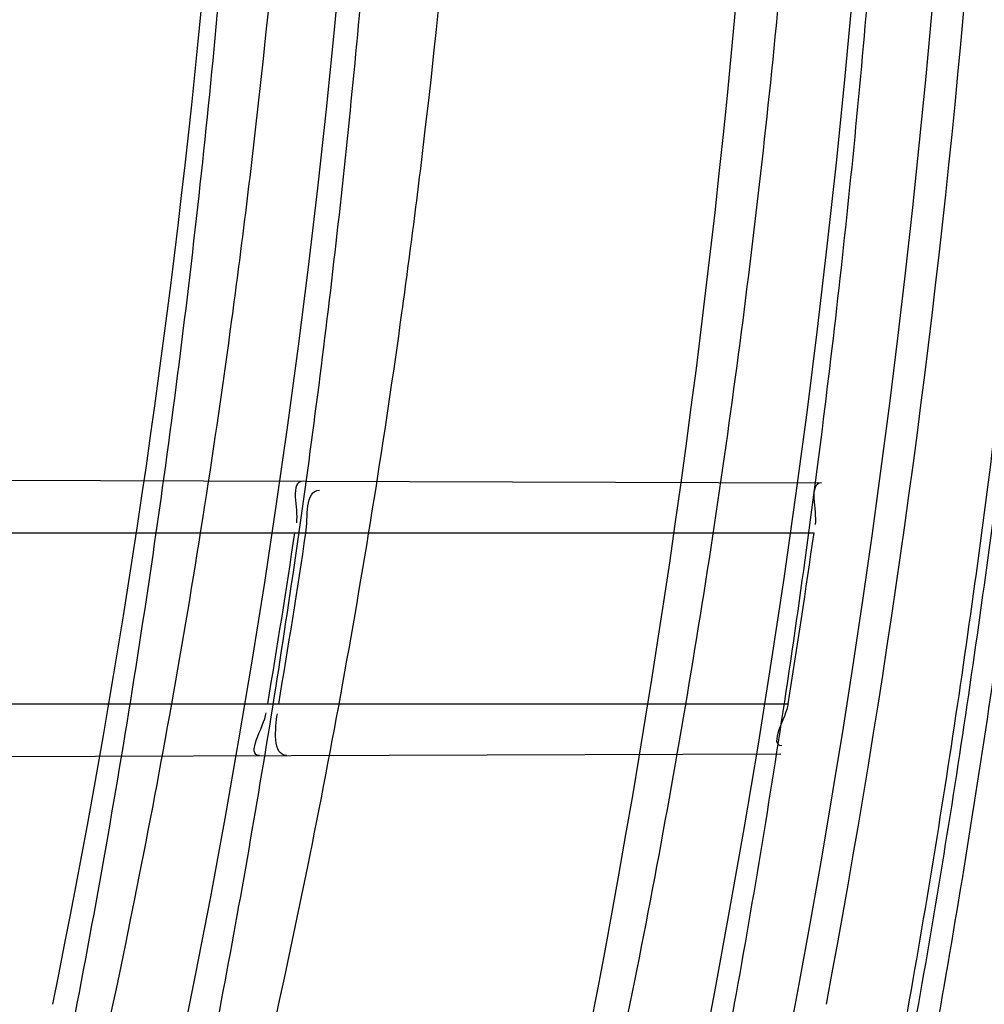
# Model space of a CAD drawing. Header units: millimetres. Extents: x 0 to 297, y 0 to 210.
# Tile 93 of 256: x 147.1641 to 147.1979, y 92.9701 to 93.0046. Entities that reach past the tile are written whole.
import ezdxf

# ---------------------------------------------------------------- set-up
doc = ezdxf.new("R2010")
doc.units = ezdxf.units.MM
doc.header["$LTSCALE"] = 16.335
doc.layers.get('0').update_dxf_attribs({"linetype": 'CONTINUOUS'})
for name, color, linetype in [('01_GLOBAL', 7, 'CONTINUOUS'), ('INTFCLR_1', 7, 'CONTINUOUS'), ('INTFCLR_144815', 7, 'CONTINUOUS')]:
    doc.layers.add(name, color=color, linetype=linetype)

msp = doc.modelspace()

# ---------------------------------------------------------------- linework, layer by layer
at = {"color": 7, "linetype": 'Continuous'}
msp.add_circle((147.7028034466, 92.1254639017), 2.28, dxfattribs=at)
at = {"color": 9, "linetype": 'Continuous'}
msp.add_arc((147.7028034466, 92.1254639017), 2.2507792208, 92.9674534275, 177.0325465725, dxfattribs=at)
at = {"layer": '01_GLOBAL', "color": 7, "linetype": 'Continuous'}
msp.add_circle((147.7028034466, 92.1254639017), 2.31, dxfattribs=at)
at = {"layer": 'INTFCLR_1', "color": 9, "linetype": 'Continuous'}
for p, q in [((147.1412437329, 92.9885543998), (147.1921860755, 92.98837657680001)), ((147.1418343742, 92.98663164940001), (147.1919192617, 92.98663164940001)), ((147.1407864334, 92.98063164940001), (147.1910162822, 92.98063164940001)), ((147.1395149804, 92.9787028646), (147.1907571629, 92.9788817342))]:
    msp.add_line(p, q, dxfattribs=at)
at = {"layer": 'INTFCLR_1', "color": 6, "linetype": 'Continuous'}
for centre, radius, start, end in [((146.8326356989, 93.03763164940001), 0.3620710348, 270, 90.00000002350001), ((146.8326356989, 93.03763164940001), 0.3440948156, 270, 90.00000002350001), ((146.8326619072, 93.03763068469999), 0.3448557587, 350.4862845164, 351.4956140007), ((146.8330321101, 93.0376307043), 0.3448715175, 350.4867199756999, 351.4960021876), ((146.8326611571, 93.03763081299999), 0.3628598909, 350.9623696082, 351.9204530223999)]:
    msp.add_arc(centre, radius, start, end, dxfattribs=at)
at = {"layer": 'INTFCLR_1', "color": 9, "linetype": 'Continuous'}
for points, knots in [([(147.1545442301, 92.9256703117), (147.1552565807, 92.92760868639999), (147.1566525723, 92.9315227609), (147.1593123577, 92.9394604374), (147.1636279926, 92.9537082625), (147.1676297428, 92.9704311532), (147.1702721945, 92.98537709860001), (147.1713830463, 92.99300879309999), (147.1719563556, 92.9974228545), (147.1732796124, 93.008504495), (147.1746545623, 93.02743949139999), (147.1744340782, 93.04977945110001), (147.1733950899, 93.0642567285), (147.1727415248, 93.0709415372), (147.1722603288, 93.07538757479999), (147.1707735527, 93.08738744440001), (147.1673977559, 93.1066025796), (147.162533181, 93.1253625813), (147.1590536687, 93.13649711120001), (147.157745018, 93.1404798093), (147.1557541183, 93.1463465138), (147.1512626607, 93.1586117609), (147.1435063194, 93.176613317), (147.134673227, 93.19362029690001), (147.1285153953, 93.2040882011), (147.1256373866, 93.208747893), (147.1237254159, 93.21178528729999), (147.1185545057, 93.2197736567), (147.1098896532, 93.232033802), (147.0978538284, 93.2469589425), (147.0876594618, 93.2581464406), (147.0805381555, 93.26529742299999), (147.0766007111, 93.2690835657), (147.0711374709, 93.27418968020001), (147.06349057, 93.2808755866), (147.0552130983, 93.2873626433), (147.0499647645, 93.2910949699), (147.0474074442, 93.29281092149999), (147.0457289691, 93.2938897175), (147.0442255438, 93.294808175), (147.0429042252, 93.29556660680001), (147.041778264, 93.2961550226), (147.0407894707, 93.2966200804), (147.0400295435, 93.2968637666), (147.0393696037, 93.2970368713), (147.0390133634, 93.2966025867), (147.0393275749, 93.29599323), (147.0397818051, 93.29522393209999), (147.0406181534, 93.29416107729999), (147.0417305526, 93.2928514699), (147.0430342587, 93.2914101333), (147.0444632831, 93.289871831), (147.0465759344, 93.2876354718), (147.0495827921, 93.28449215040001), (147.0551951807, 93.2786029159), (147.0613248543, 93.27199583), (147.0669087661, 93.26568094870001), (147.0703603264, 93.2616654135), (147.0759105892, 93.2550734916), (147.0844077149, 93.2443909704), (147.0955472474, 93.22884910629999), (147.1036099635, 93.2161613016), (147.1088887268, 93.20713012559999), (147.1124703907, 93.200778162), (147.1186494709, 93.1891839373), (147.1269016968, 93.171675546), (147.1325946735, 93.1570782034), (147.1352425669, 93.1495098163)], [0, 0, 0, 0, 0.0103792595, 0.0208842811, 0.0420721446, 0.0851858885, 0.1071984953, 0.1183380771, 0.123943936, 0.1295693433, 0.1744299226, 0.2192388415, 0.2417237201, 0.2473597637, 0.2529962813, 0.2641993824, 0.3081295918, 0.3509327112, 0.3614952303, 0.3667582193, 0.3720021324, 0.3926323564, 0.4323913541, 0.4704239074, 0.4888657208, 0.4934194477, 0.497950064, 0.5069039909, 0.5412450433, 0.5733438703, 0.6032118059, 0.6172673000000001, 0.6240601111, 0.6306649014, 0.6548506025, 0.6750843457, 0.6834913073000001, 0.6872123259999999, 0.6905622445, 0.6935176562, 0.6960693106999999, 0.6982084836, 0.6999280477, 0.7014829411, 0.7024060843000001, 0.7029587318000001, 0.7038763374, 0.7054334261, 0.7076628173, 0.7105600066, 0.714112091, 0.7174145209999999, 0.7211168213, 0.7295725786, 0.7392778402, 0.7620040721, 0.7748640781, 0.7816422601, 0.7886165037, 0.8181744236, 0.8502177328, 0.884679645, 0.8936796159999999, 0.902792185, 0.9213283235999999, 0.9597006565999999, 1, 1, 1, 1]), ([(147.0432510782, 93.2956316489), (147.0440337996, 93.2956315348), (147.0461901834, 93.29448394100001), (147.048762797, 93.29308623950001), (147.05126835, 93.29149221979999), (147.0538664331, 93.2897847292), (147.0591995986, 93.28606265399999), (147.0676125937, 93.27960414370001), (147.0753919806, 93.27294276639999), (147.0809499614, 93.26785658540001), (147.0849532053, 93.2640878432), (147.0921910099, 93.25697312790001), (147.1025540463, 93.2458430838), (147.114792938, 93.2309925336), (147.1236090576, 93.2187883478), (147.1288703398, 93.210836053), (147.1308146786, 93.20781404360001), (147.1337403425, 93.20317969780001), (147.1399980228, 93.19277282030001), (147.1489774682, 93.17586162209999), (147.1568675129, 93.15795089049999), (147.1614367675, 93.1457458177), (147.1634614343, 93.13990986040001), (147.1647919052, 93.13594917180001), (147.1683281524, 93.12488035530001), (147.1732735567, 93.1062283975), (147.1767074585, 93.0871131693), (147.1782194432, 93.07517712), (147.1787086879, 93.07075571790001), (147.1793731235, 93.0641085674), (147.1804294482, 93.0497128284), (147.1806536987, 93.0274948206), (147.1792555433, 93.0086652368), (147.1779104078, 92.9976470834), (147.1773275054, 92.9932574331), (147.1761979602, 92.9856672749), (147.1735104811, 92.97079983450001), (147.1694409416, 92.95416803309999), (147.1650544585, 92.9400032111), (147.1623504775, 92.9321098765), (147.1609312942, 92.9282176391), (147.1602071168, 92.92629007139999)], [0, 0, 0, 0, 0.0056084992, 0.016622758, 0.0214510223, 0.0268121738, 0.0389184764, 0.0680276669, 0.1027789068, 0.1122614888, 0.1220107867, 0.1421735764, 0.1849752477, 0.2309092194, 0.2799812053, 0.2927645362, 0.2992310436, 0.3057293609, 0.3320345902, 0.3862266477, 0.4428037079, 0.4721337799, 0.479586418, 0.4870651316, 0.5020714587, 0.5628449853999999, 0.6251697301, 0.6410581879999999, 0.6490513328, 0.6570434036, 0.6889243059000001, 0.7524504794, 0.8160576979, 0.8240355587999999, 0.8319861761, 0.8477866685, 0.8790166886, 0.9402183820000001, 0.9703167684, 0.9852456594, 1, 1, 1, 1])]:
    msp.add_open_spline(points, degree=3, knots=knots, dxfattribs=at)
at = {"layer": 'INTFCLR_1', "color": 6, "linetype": 'Continuous'}
for points, knots in [([(147.0687421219, 93.29563164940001), (147.0680098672, 93.29563164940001), (147.0693330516, 93.2931111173), (147.0704693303, 93.29172068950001), (147.0723263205, 93.28928078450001), (147.0746177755, 93.2865210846), (147.0775470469, 93.28299903), (147.080971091, 93.27890891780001), (147.0846437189, 93.27446035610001), (147.0882701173, 93.26998999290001), (147.0916458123, 93.2657319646), (147.0947448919, 93.2617356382), (147.0975630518, 93.2580185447), (147.100110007, 93.25458663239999), (147.1024035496, 93.25143207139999), (147.1044661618, 93.24854131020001), (147.1063189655, 93.24589767), (147.1079764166, 93.2434940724), (147.109457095, 93.2413147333), (147.1107791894, 93.2393416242), (147.1119635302, 93.23755181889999), (147.1130167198, 93.235942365), (147.1139517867, 93.2344985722), (147.1147816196, 93.2332054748), (147.1157213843, 93.2317287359), (147.1167390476, 93.23011252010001), (147.1179255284, 93.2282043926), (147.1189332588, 93.2265622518), (147.1198501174, 93.2250516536), (147.1206424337, 93.2237350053), (147.1215180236, 93.2222660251), (147.1224842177, 93.22062728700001), (147.1235503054, 93.2187965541), (147.1247223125, 93.21675634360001), (147.1260120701, 93.2144766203), (147.1274302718, 93.21192636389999), (147.1289898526, 93.20906621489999), (147.1307073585, 93.2058462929), (147.1325944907, 93.2022184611), (147.1346618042, 93.1981270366), (147.1369222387, 93.1935038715), (147.1393944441, 93.1882537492), (147.1420944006, 93.1822619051), (147.1450364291, 93.1753818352), (147.1482313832, 93.1674373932), (147.1516877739, 93.1581768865), (147.1553587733, 93.14738762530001), (147.1590017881, 93.1353669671), (147.1623609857, 93.1226214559), (147.1652568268, 93.10972884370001), (147.1676651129, 93.0968010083), (147.1695853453, 93.0838891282), (147.1710275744, 93.0709911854), (147.1719965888, 93.05813761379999), (147.1725011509, 93.0453158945), (147.1725469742, 93.0325462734), (147.1721391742, 93.0198169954), (147.171280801, 93.0071297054), (147.1699742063, 92.99449457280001), (147.1682169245, 92.9818861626), (147.1660086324, 92.9693213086), (147.1633383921, 92.9567727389), (147.1602041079, 92.94425636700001), (147.1566465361, 92.9319458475), (147.1528751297, 92.9204393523), (147.1491593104, 92.9102243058), (147.1457087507, 92.9015000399), (147.1425365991, 92.8940034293), (147.1396288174, 92.8875126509), (147.136972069, 92.8818585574), (147.1345472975, 92.8769025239), (147.1323371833, 92.8725413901), (147.130325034, 92.8686912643), (147.1284994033, 92.8652891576), (147.1268466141, 92.8622800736), (147.1253496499, 92.85960988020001), (147.1239936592, 92.85723391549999), (147.1227647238, 92.8551144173), (147.1216541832, 92.85322630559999), (147.1206539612, 92.8515468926), (147.1197533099, 92.8500510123), (147.1189386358, 92.8487109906), (147.1179864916, 92.8471584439), (147.1170567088, 92.8456599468), (147.1160957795, 92.84412860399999), (147.1152647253, 92.8428151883), (147.1143298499, 92.84135168), (147.1132770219, 92.8397205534), (147.1120898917, 92.837902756), (147.1107550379, 92.8358842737), (147.109257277, 92.8336513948), (147.107577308, 92.8311858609), (147.1056960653, 92.8284703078), (147.1035922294, 92.82548916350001), (147.1012492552, 92.8222342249), (147.0986446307, 92.81869165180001), (147.095755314, 92.8148491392), (147.0925736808, 92.81071697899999), (147.0890986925, 92.8063077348), (147.0853575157, 92.80167437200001), (147.0815402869, 92.7970384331), (147.0779667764, 92.7927652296), (147.0748968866, 92.789078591), (147.0724998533, 92.7861981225), (147.070552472, 92.7836530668), (147.0693788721, 92.7822194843), (147.0679949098, 92.7796316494), (147.0687421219, 92.7796316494)], [0, 0, 0, 0, 0.003860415, 0.007501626, 0.0124785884, 0.0188917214, 0.0268498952, 0.0364677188, 0.0470694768, 0.0572444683, 0.0668187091, 0.0757144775, 0.083905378, 0.09140992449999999, 0.0982451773, 0.1044667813, 0.1101313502, 0.1152642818, 0.1198589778, 0.1240215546, 0.1277856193, 0.1311734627, 0.1341617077, 0.1368541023, 0.1392736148, 0.1433897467, 0.1469230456, 0.1511192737, 0.1535471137, 0.1562389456, 0.1592204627, 0.1625628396, 0.1662680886, 0.1703891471, 0.174967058, 0.1800766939, 0.1857729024, 0.1921414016, 0.1993155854, 0.2073311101, 0.2163077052, 0.2264451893, 0.2379233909, 0.250953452, 0.2658909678, 0.283062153, 0.3030578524, 0.3259639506, 0.3492662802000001, 0.3725305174, 0.3956109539, 0.4185782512, 0.4413347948, 0.4640172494, 0.4865192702, 0.508968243, 0.531324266, 0.5536477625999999, 0.5759939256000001, 0.5982772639, 0.620747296, 0.6432362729, 0.6658996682, 0.68875599, 0.7107777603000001, 0.7297237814, 0.7460531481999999, 0.7602331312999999, 0.7726347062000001, 0.7835467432, 0.793166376, 0.8017211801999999, 0.8093215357, 0.8160683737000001, 0.8220758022, 0.8274205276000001, 0.8322066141, 0.8364980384, 0.8403367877, 0.8437547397, 0.8468031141, 0.8495420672, 0.8520223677, 0.8564046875, 0.8588391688, 0.8615533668, 0.8645986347, 0.8679945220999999, 0.8717882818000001, 0.8760445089, 0.8807522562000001, 0.8859628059, 0.8917731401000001, 0.898168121, 0.9051985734, 0.9129160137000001, 0.9213486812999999, 0.9305434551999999, 0.9404096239, 0.9509435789, 0.961943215, 0.9720502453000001, 0.980371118, 0.9870628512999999, 0.992271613, 0.9960607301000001, 1, 1, 1, 1]), ([(147.0687421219, 92.7796316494), (147.0695765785, 92.7796316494), (147.0710237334, 92.7806068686), (147.0732486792, 92.7819463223), (147.0757995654, 92.7837998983), (147.0789536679, 92.78621498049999), (147.0827092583, 92.7892984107), (147.0868482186, 92.7928925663), (147.0910477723, 92.79673500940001), (147.0950116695, 92.80053311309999), (147.0986438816, 92.80415209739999), (147.1019501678, 92.80756746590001), (147.1049461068, 92.8107620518), (147.107653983, 92.813732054), (147.1100921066, 92.81647650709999), (147.1122806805, 92.81899733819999), (147.1142479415, 92.8213114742), (147.1160099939, 92.82342388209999), (147.1175861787, 92.82534548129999), (147.1189934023, 92.8270878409), (147.1202530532, 92.828669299), (147.1213970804, 92.83012358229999), (147.1225240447, 92.83157239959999), (147.123724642, 92.8331346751), (147.1249992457, 92.8348159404), (147.1262604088, 92.83650316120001), (147.1274992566, 92.8381825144), (147.1287882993, 92.8399539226), (147.1302152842, 92.8419444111), (147.131810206, 92.84420661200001), (147.1335924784, 92.846783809), (147.1355808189, 92.8497229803), (147.1377917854, 92.8530728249), (147.140242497, 92.8568933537), (147.1429592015, 92.861268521), (147.1459674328, 92.8662949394), (147.1492907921, 92.8720905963), (147.1529541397, 92.8788115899), (147.1569786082, 92.8866408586), (147.1613909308, 92.895852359), (147.1661049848, 92.9065772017), (147.1708180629, 92.91847841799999), (147.1752249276, 92.93102624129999), (147.1791389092, 92.9437452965), (147.1825261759, 92.9565113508), (147.1853979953, 92.9693107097), (147.1877529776, 92.9820756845), (147.1896101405, 92.9948409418), (147.1909735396, 93.00755209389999), (147.1918561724, 93.02022938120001), (147.1922659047, 93.0328602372), (147.1922092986, 93.0454468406), (147.1916906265, 93.0579966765), (147.1907127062, 93.07050178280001), (147.1892753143, 93.0829675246), (147.187377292, 93.0953920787), (147.1850186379, 93.1077564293), (147.1821898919, 93.1200882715), (147.1788863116, 93.1323721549), (147.1750915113, 93.1446222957), (147.1708160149, 93.1567764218), (147.1662306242, 93.1683760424), (147.1616300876, 93.17888244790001), (147.1573218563, 93.1879248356), (147.1533932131, 93.19561622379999), (147.1498208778, 93.2022183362), (147.1465812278, 93.20791453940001), (147.1436479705, 93.2128584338), (147.140997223, 93.2171670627), (147.1386015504, 93.22093898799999), (147.1364409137, 93.22424590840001), (147.1344943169, 93.2271532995), (147.1327470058, 93.229707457), (147.1311776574, 93.2319576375), (147.1297748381, 93.23393568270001), (147.1285161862, 93.23568453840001), (147.1273854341, 93.237235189), (147.1263043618, 93.2387000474), (147.1251805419, 93.2402055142), (147.1239422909, 93.24184332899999), (147.1226668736, 93.2435068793), (147.1213873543, 93.2451529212), (147.120091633, 93.2467985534), (147.1186694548, 93.2485796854), (147.1170808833, 93.2505381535), (147.1153015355, 93.25269419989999), (147.1133143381, 93.2550569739), (147.1110956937, 93.2576388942), (147.1086258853, 93.2604465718), (147.1058792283, 93.263488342), (147.1028357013, 93.2667628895), (147.099478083, 93.27026211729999), (147.0957850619, 93.2739726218), (147.0917574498, 93.27786179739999), (147.0874623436, 93.28182281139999), (147.0831967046, 93.28555323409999), (147.0792915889, 93.2887810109), (147.0760051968, 93.2913109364), (147.073359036, 93.29324438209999), (147.0710713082, 93.29462673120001), (147.0695920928, 93.29563164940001), (147.0687421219, 93.29563164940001)], [0, 0, 0, 0, 0.0042187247, 0.0081401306, 0.0133978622, 0.0200459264, 0.0282638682, 0.0379443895, 0.0477615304, 0.05703690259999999, 0.0656973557, 0.0736821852, 0.0810680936, 0.0878383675, 0.0940009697, 0.0996271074, 0.1047154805, 0.1093563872, 0.1135342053, 0.1172803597, 0.1206792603, 0.1237557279, 0.1266349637, 0.1299589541, 0.1337168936, 0.1373013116, 0.1406085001, 0.1442672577, 0.148377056, 0.1529904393, 0.1582606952, 0.164218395, 0.1709303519, 0.1785521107, 0.1871652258, 0.1969659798, 0.2081658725, 0.2209392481, 0.2356613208, 0.2526660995, 0.2725685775, 0.2948769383, 0.3173640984, 0.3397873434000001, 0.3621386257, 0.3841211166, 0.4060891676, 0.4277469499, 0.4493218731, 0.470705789, 0.4919793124, 0.5131981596, 0.5343255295, 0.5554668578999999, 0.5765984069, 0.5977513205, 0.6189954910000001, 0.6402209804, 0.6617015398, 0.6832900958, 0.7050415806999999, 0.7268239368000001, 0.7463339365, 0.7630160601, 0.7774553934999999, 0.7899931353, 0.8009638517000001, 0.8105830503, 0.8190545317, 0.8265380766, 0.8331730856, 0.8390248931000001, 0.8442268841, 0.8488182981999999, 0.8528943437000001, 0.8564866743, 0.8597116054, 0.8625968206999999, 0.8656908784, 0.8692094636, 0.8729771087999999, 0.8762884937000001, 0.879749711, 0.8835661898, 0.8878115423, 0.8924986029, 0.8976989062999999, 0.9034198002, 0.9097088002, 0.9166034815, 0.9241390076, 0.9323094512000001, 0.9411199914, 0.9506041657, 0.9606137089, 0.9706541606, 0.9792553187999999, 0.9862062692, 0.9916647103, 0.9957028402, 1, 1, 1, 1])]:
    msp.add_open_spline(points, degree=3, knots=knots, dxfattribs=at)
for points in [[(147.1740170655, 92.98843999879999), (147.173525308, 92.98844171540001), (147.1738516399, 92.98747041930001), (147.1737789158, 92.9869840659)], [(147.1921860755, 92.98837657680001), (147.191696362, 92.9883782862), (147.1920298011, 92.9874096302), (147.1919609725, 92.98692477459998)], [(147.1741119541, 92.98663164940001), (147.1741891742, 92.9871480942), (147.1740668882, 92.9881256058), (147.1745890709, 92.9881237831)], [(147.1910162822, 92.98063164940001), (147.190938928, 92.98014532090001), (147.1903002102, 92.9791696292), (147.1907926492, 92.9791713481)], [(147.172491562, 92.978817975), (147.1719843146, 92.9788162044), (147.1726392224, 92.97982174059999), (147.1727230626, 92.9803220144)], [(147.1734429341, 92.9788212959), (147.1729421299, 92.9788195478), (147.1730308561, 92.9797932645), (147.1731136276, 92.98028718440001)]]:
    msp.add_open_spline(points, degree=3, dxfattribs=at)
at = {"layer": 'INTFCLR_144815', "color": 6, "linetype": 'Continuous'}
for radius in [0.3828680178, 0.364857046]:
    msp.add_circle((146.8326356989, 93.03763164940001), radius, dxfattribs=at)
for radius, start, end in [(0.5278075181, 313.9937911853, 154.5150993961), (0.49294334, 282.2440355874, 71.2863570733), (0.4069633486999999, 316.9838592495, 43.0161407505), (0.3580299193, 345.8961331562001, 14.1038668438), (0.3393903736, 348.5228250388, 11.4771749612)]:
    msp.add_arc((146.8326356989, 93.03763164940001), radius, start, end, dxfattribs=at)
at = {"layer": 'INTFCLR_144815', "color": 9, "linetype": 'Continuous'}
for centre, radius, start, end in [((146.8326356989, 93.03763164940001), 0.3958087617, 314.0862202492, 45.9137797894), ((146.8326356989, 93.03763164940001), 0.3838160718, 314.0319604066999, 45.9680396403), ((146.832635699, 93.03763164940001), 0.3659999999, 349.3673701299, 10.6326298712)]:
    msp.add_arc(centre, radius, start, end, dxfattribs=at)
at = {"layer": 'INTFCLR_144815', "color": 6, "linetype": 'Continuous'}
for points, knots in [([(147.1000017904, 92.7706317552), (147.099727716, 92.7706367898), (147.0997250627, 92.7716931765), (147.1002170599, 92.7722851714), (147.1006721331, 92.7731087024), (147.1011651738, 92.77384567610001), (147.1017516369, 92.7747055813), (147.1024417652, 92.7756704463), (147.1032341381, 92.776750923), (147.1041312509, 92.7779487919), (147.1051340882, 92.7792688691), (147.1062444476, 92.78071599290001), (147.1074648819, 92.7822968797), (147.1087976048, 92.7840181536), (147.1102428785, 92.785884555), (147.1117982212, 92.78789788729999), (147.1134596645, 92.79005859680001), (147.1152251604, 92.79237013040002), (147.1170968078, 92.79484195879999), (147.11907733, 92.797485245), (147.1211639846, 92.8003047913), (147.1233499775, 92.8033005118), (147.1256270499, 92.80647066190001), (147.1279885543, 92.8098160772), (147.1304260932, 92.8133353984), (147.1329303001, 92.81702596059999), (147.1354909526, 92.8208837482), (147.1380971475, 92.8249034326), (147.1407375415, 92.8290785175), (147.1434005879, 92.83340150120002), (147.1460747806, 92.83786408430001), (147.1487488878, 92.8424574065), (147.1514121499, 92.8471722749), (147.1540544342, 92.8519993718), (147.1566663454, 92.856929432), (147.1592392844, 92.8619533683), (147.1617654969, 92.8670624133), (147.1642380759, 92.8722482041), (147.1666509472, 92.8775028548), (147.168998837, 92.8828190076), (147.1712772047, 92.8881898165), (147.1734821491, 92.89360886), (147.1756107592, 92.89907116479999), (147.1776563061, 92.90456069), (147.179616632, 92.91007104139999), (147.1814926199, 92.91560357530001), (147.1832864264, 92.9211651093), (147.1849983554, 92.9267575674), (147.1866261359, 92.93237403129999), (147.1881687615, 92.93801125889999), (147.1896244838, 92.9436621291), (147.1909923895, 92.9493212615), (147.1922727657, 92.95498763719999), (147.1934660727, 92.96066109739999), (147.1945727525, 92.96634163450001), (147.1955930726, 92.9720286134), (147.1965271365, 92.9777204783), (147.1973750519, 92.98341533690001), (147.1981370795, 92.9891120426), (147.1988135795, 92.99481027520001), (147.1994048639, 93.0005096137), (147.1999112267, 93.00620974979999), (147.2003329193, 93.0119102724), (147.2006701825, 93.01761113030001), (147.2009232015, 93.0233121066), (147.2010921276, 93.0290132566), (147.2011770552, 93.0347144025), (147.2011780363, 93.0404156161), (147.2010950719, 93.0461167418), (147.2009281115, 93.0518178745), (147.2006770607, 93.05751885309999), (147.2003417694, 93.0632197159), (147.1999220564, 93.0689202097), (147.1994176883, 93.074620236), (147.198828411, 93.080319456), (147.1981539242, 93.0860176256), (147.1973939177, 93.0917142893), (147.1965480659, 93.09740890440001), (147.1956160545, 93.10310072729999), (147.1945975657, 93.1087889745), (147.1934922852, 93.1144727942), (147.1923000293, 93.1201506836), (147.1910207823, 93.12582057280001), (147.1896545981, 93.131480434), (147.1882014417, 93.1371288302), (147.1866611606, 93.1427648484), (147.1850338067, 93.14838687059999), (147.1833198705, 93.1539920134), (147.1815202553, 93.1595765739), (147.1796361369, 93.1651366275), (147.1776688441, 93.17066839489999), (147.1756200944, 93.17616762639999), (147.1734920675, 93.1816295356), (147.1712874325, 93.1870488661), (147.1690094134, 93.1924198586), (147.1666618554, 93.1977362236), (147.1642492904, 93.2029911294), (147.1617769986, 93.20817719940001), (147.1592510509, 93.21328655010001), (147.1566783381, 93.2183108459), (147.1540666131, 93.2232413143), (147.1514244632, 93.2280688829), (147.1487612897, 93.23278426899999), (147.1460872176, 93.23737816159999), (147.1434130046, 93.2418413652), (147.1407498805, 93.2461650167), (147.1381093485, 93.2503408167), (147.1355029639, 93.2543612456), (147.1329420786, 93.2582197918), (147.1304375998, 93.2619111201), (147.1279997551, 93.265431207), (147.125637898, 93.26877740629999), (147.1233603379, 93.27194848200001), (147.1211742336, 93.2749445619), (147.1190855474, 93.2777670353), (147.1170990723, 93.2804183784), (147.1152184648, 93.2829020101), (147.1134463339, 93.2852221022), (147.1117843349, 93.2873834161), (147.1102333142, 93.2893910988), (147.1087934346, 93.2912505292), (147.1074642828, 93.2929671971), (147.1062450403, 93.2945465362), (147.1051345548, 93.29599381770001), (147.1041315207, 93.2973141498), (147.1032343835, 93.29851204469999), (147.1024419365, 93.2995926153), (147.1017517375, 93.30055757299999), (147.1011652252, 93.30141754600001), (147.1006721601, 93.3021545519), (147.1002170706, 93.3029781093), (147.0997250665, 93.30357011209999), (147.0997277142, 93.304626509), (147.1000017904, 93.30463154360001)], [0, 0, 0, 0, 0.0014101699, 0.0032891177, 0.0045779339, 0.0061083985, 0.0078869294, 0.009919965, 0.0122145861, 0.0147783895, 0.0176190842, 0.0207426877, 0.0241618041, 0.0278931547, 0.0319414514, 0.0363053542, 0.040981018, 0.0459630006, 0.0512683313, 0.0569309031, 0.0629543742, 0.0693130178, 0.0760084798, 0.08303351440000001, 0.0903785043, 0.09803123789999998, 0.105976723, 0.1141977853, 0.122675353, 0.1313888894, 0.140317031, 0.1494380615, 0.1587304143, 0.1681731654, 0.1777462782, 0.187430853, 0.1972092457, 0.2070653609, 0.2169845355, 0.2269535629, 0.2369608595, 0.2469959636, 0.2570491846, 0.2671179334, 0.2771316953, 0.2871355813, 0.2971697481, 0.3071923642, 0.3172217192, 0.3272506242, 0.3372572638, 0.3472396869, 0.357200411, 0.3671408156, 0.3770633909, 0.3869713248, 0.3968625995, 0.4067348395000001, 0.4165894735, 0.4264283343, 0.4362532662, 0.4460650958, 0.4558661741, 0.4656577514, 0.4754424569, 0.4852217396, 0.4949982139, 0.504773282, 0.5145496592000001, 0.5243287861, 0.5341133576, 0.5439047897, 0.5537055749, 0.5635169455, 0.5733411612, 0.5831795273, 0.5930338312, 0.6029053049, 0.6127948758, 0.6227033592, 0.6326318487, 0.6425809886, 0.652548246, 0.6625317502, 0.6725323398, 0.682550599, 0.6925874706, 0.7026400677, 0.7127021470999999, 0.7227700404, 0.7328393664, 0.7429043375, 0.7529583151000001, 0.7629934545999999, 0.7730007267, 0.7829699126, 0.7928892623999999, 0.8027455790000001, 0.8125242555, 0.8222091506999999, 0.8317827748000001, 0.8412261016, 0.8505191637, 0.8596410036, 0.8685700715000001, 0.8772846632, 0.8857633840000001, 0.8939857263, 0.9019325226, 0.9095865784, 0.9169329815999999, 0.9239594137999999, 0.9306564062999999, 0.9370174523, 0.9430388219, 0.9487194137, 0.9540603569, 0.95906494, 0.9637380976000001, 0.9680861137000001, 0.9721162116, 0.9758363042, 0.9792548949, 0.9823802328, 0.9852207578, 0.987784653, 0.9900795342, 0.9921128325, 0.9938914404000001, 0.9954219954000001, 0.9967108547, 0.9985898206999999, 1, 1, 1, 1]), ([(147.108707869, 93.29563164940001), (147.1084310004, 93.29563164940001), (147.1084189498, 93.2945661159), (147.1088854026, 93.2939562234), (147.1093179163, 93.293115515), (147.1097871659, 93.29236199), (147.1103458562, 93.291483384), (147.1110035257, 93.2904976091), (147.1117585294, 93.28939440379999), (147.1126129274, 93.28817225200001), (147.1135675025, 93.28682643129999), (147.1146233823, 93.2853527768), (147.1157813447, 93.28374669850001), (147.1170420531, 93.2820034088), (147.1184057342, 93.2801181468), (147.1198723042, 93.27808602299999), (147.1214410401, 93.2759024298), (147.1231107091, 93.27356285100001), (147.1248792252, 93.271063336), (147.1267437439, 93.26840038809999), (147.128700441, 93.2655713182), (147.130744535, 93.2625742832), (147.1328701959, 93.25940851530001), (147.135070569, 93.2560744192), (147.1373378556, 93.252573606), (147.1396633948, 93.248908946), (147.1420378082, 93.24508453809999), (147.1444511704, 93.2411056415), (147.1468932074, 93.23697855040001), (147.1493534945, 93.2327104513), (147.1518216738, 93.2283092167), (147.1542876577, 93.2237831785), (147.1567417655, 93.21914097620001), (147.1591748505, 93.2143913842), (147.161578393, 93.2095431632), (147.1639445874, 93.2046048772), (147.1662663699, 93.1995847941), (147.1685374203, 93.19449081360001), (147.1707521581, 93.18933038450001), (147.1729057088, 93.1841104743), (147.1749938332, 93.17883761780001), (147.1770129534, 93.1735177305), (147.1789599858, 93.168156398), (147.1808324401, 93.1627584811), (147.1826281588, 93.1573287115), (147.184345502, 93.1518710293), (147.1859830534, 93.1463893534), (147.1875398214, 93.14088681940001), (147.1890149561, 93.135366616), (147.1904079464, 93.12983117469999), (147.1917183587, 93.12428304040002), (147.1929460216, 93.1187240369), (147.194090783, 93.1131561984), (147.1951526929, 93.1075808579), (147.1961317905, 93.10199958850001), (147.1970282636, 93.0964132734), (147.1978422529, 93.09082314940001), (147.198574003, 93.08522979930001), (147.1992237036, 93.0796341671), (147.1997916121, 93.0740365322), (147.2002779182, 93.06843761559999), (147.2006828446, 93.06283752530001), (147.201006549, 93.0572368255), (147.2012491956, 93.0516354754), (147.2014108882, 93.0460339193), (147.2014917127, 93.0404320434), (147.2014917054, 93.0348302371), (147.2014108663, 93.0292283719), (147.2012491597, 93.0236268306), (147.2010065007, 93.0180255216), (147.2006827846, 93.01242485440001), (147.20027785, 93.0068248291), (147.1997915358, 93.0012259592), (147.1992236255, 92.9956284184), (147.1985739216, 92.9900328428), (147.1978421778, 92.98443960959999), (147.197028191, 92.9788495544), (147.1961317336, 92.9732633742), (147.1951526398, 92.96768215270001), (147.1940907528, 92.96210695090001), (147.1929459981, 92.956539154), (147.1917183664, 92.95098029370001), (147.1904079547, 92.9454321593), (147.1890149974, 92.9398968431), (147.1875398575, 92.93437661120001), (147.1859831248, 92.9288741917), (147.1843455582, 92.9233924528), (147.1826282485, 92.91793486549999), (147.1808325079, 92.91250501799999), (147.178960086, 92.9071071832), (147.1770130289, 92.9017457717), (147.1749939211, 92.8964259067), (147.1729057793, 92.8911529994), (147.1707522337, 92.8859330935), (147.1685374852, 92.8807726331), (147.1662664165, 92.87567860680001), (147.1639446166, 92.8706584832), (147.1615784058, 92.8657201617), (147.1591748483, 92.86087191), (147.1567417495, 92.8561222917), (147.1542876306, 92.85148006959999), (147.1518216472, 92.8469540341), (147.1493534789, 92.84255282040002), (147.1468932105, 92.8382847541), (147.1444511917, 92.8341576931), (147.1420378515, 92.8301788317), (147.1396634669, 92.8263544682), (147.1373379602, 92.82268985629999), (147.1350707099, 92.8191890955), (147.1328703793, 92.81585505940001), (147.1307447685, 92.81268936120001), (147.1287007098, 92.80969237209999), (147.12674404, 92.8068633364), (147.1248795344, 92.8042004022), (147.1231110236, 92.80170089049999), (147.1214413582, 92.7993613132), (147.1198726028, 92.79717769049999), (147.1184060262, 92.79514555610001), (147.117042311, 92.7932602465), (147.1157815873, 92.79151693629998), (147.114623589, 92.78991080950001), (147.11356769, 92.78843713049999), (147.1126130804, 92.787091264), (147.11175866, 92.7858690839), (147.1110036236, 92.7847658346), (147.1103459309, 92.78378002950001), (147.1097872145, 92.7829013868), (147.1093179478, 92.78214783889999), (147.1088854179, 92.7813071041), (147.1084189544, 92.7806972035), (147.1084309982, 92.7796316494), (147.108707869, 92.7796316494)], [0, 0, 0, 0, 0.0014861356, 0.0034579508, 0.0048068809, 0.0064063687, 0.0082626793, 0.0103820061, 0.0127711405, 0.0154368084, 0.0183865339, 0.0216275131, 0.0251677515, 0.0290144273, 0.0331753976, 0.0376570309, 0.0424661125, 0.0476073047, 0.0530850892, 0.0589012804, 0.0650564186, 0.0715486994, 0.07837362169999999, 0.08552418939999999, 0.0929907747, 0.1007612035, 0.1088208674, 0.1171531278, 0.1257396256, 0.1345607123, 0.143595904, 0.152824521, 0.1622261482, 0.171780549, 0.1814683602, 0.1912713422, 0.2011724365, 0.211155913, 0.2212074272, 0.2313141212, 0.2414644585, 0.2516478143, 0.2618559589, 0.2720801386, 0.2823146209, 0.2925525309, 0.302790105, 0.3130221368, 0.3232464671, 0.333459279, 0.3436597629, 0.3538452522, 0.3640159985, 0.3741700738, 0.3843086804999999, 0.3944307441, 0.4045380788, 0.4146299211, 0.4247087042, 0.434774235, 0.4448292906, 0.4548738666, 0.4649110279, 0.4749410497, 0.4849671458, 0.4949897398, 0.505012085, 0.515034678, 0.5250607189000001, 0.5350907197, 0.5451277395, 0.5551723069, 0.5652271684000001, 0.5752926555, 0.5853711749, 0.5954630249, 0.6055699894, 0.6156920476, 0.6258303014, 0.6359844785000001, 0.6461547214, 0.6563403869, 0.666540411, 0.676753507, 0.6869773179, 0.6972097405, 0.7074468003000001, 0.7176851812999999, 0.7279191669, 0.7381438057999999, 0.7483515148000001, 0.7585352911, 0.7686855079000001, 0.7787921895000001, 0.7888438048, 0.7988273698, 0.8087285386, 0.8185315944, 0.8282194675, 0.8377739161, 0.8471755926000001, 0.8564042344, 0.8654393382, 0.8742603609, 0.8828468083, 0.8911789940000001, 0.8992385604, 0.907008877, 0.9144753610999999, 0.9216258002, 0.9284505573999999, 0.9349426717, 0.941097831, 0.9469139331, 0.9523916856, 0.9575329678, 0.9623419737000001, 0.9668237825, 0.9709847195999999, 0.9748315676, 0.978371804, 0.9816129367, 0.9845626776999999, 0.9872284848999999, 0.9896176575, 0.9917371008, 0.9935934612, 0.9951930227, 0.9965419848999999, 0.9985138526, 1, 1, 1, 1]), ([(147.1774737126, 93.03763164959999), (147.1774737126, 93.03408945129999), (147.1773695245, 93.02700115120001), (147.1769005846, 93.01637046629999), (147.1761179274, 93.0057395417), (147.1750192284, 92.99510919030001), (147.1736022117, 92.98448113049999), (147.1718643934, 92.9738585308), (147.1698022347, 92.9632462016), (147.1674128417, 92.9526511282), (147.1646953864, 92.9420828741), (147.161647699, 92.9315557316), (147.1582727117, 92.92108641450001), (147.1545735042, 92.9106967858), (147.1505601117, 92.9004145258), (147.1462460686, 92.8902726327), (147.1416542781, 92.8803122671), (147.1368163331, 92.87058151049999), (147.1317748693, 92.8611374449), (147.1265856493, 92.85204255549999), (147.1213166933, 92.8433636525), (147.1160474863, 92.83516870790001), (147.1108644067, 92.8275202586), (147.1058552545, 92.8204697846), (147.1011012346, 92.8140519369), (147.0966707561, 92.8082803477), (147.0926151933, 92.80315041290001), (147.0889666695, 92.79864073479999), (147.0857447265, 92.7947177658), (147.0829483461, 92.79133955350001), (147.0805785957, 92.7884737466), (147.0786107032, 92.7860480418), (147.0770645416, 92.78412398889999), (147.075840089, 92.7824105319), (147.0750404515, 92.7814119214), (147.0742890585, 92.7796316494), (147.0748011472, 92.7796316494)], [0, 0, 0, 0, 0.0374136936, 0.0748639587, 0.1123780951, 0.1499879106, 0.1877264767, 0.2256114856, 0.2636616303, 0.3018965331, 0.3403130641, 0.3789003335, 0.4176356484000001, 0.4564792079, 0.4953691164, 0.5342020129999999, 0.5728718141, 0.611197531, 0.6489667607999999, 0.6859303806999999, 0.721782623, 0.7561939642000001, 0.788825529, 0.8193610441, 0.8475376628, 0.8731799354, 0.8962089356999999, 0.9166076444, 0.9344457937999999, 0.9498358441, 0.9629038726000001, 0.9737937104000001, 0.9826269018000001, 0.9895233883, 0.9945911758, 1, 1, 1, 1]), ([(147.091447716, 92.7706317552), (147.0911815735, 92.7706365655), (147.0911667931, 92.7716634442), (147.0916656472, 92.7722346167), (147.0921197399, 92.7730327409), (147.0926141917, 92.7737470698), (147.0932019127, 92.77458111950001), (147.0938940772, 92.77551732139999), (147.0946890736, 92.7765661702), (147.0955894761, 92.77772931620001), (147.0965963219, 92.77901153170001), (147.0977110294, 92.7804169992), (147.0989347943, 92.78195053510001), (147.1002689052, 92.78361741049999), (147.1017144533, 92.7854232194), (147.1032723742, 92.78737392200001), (147.1049431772, 92.7894755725), (147.1067270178, 92.79173444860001), (147.1086232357, 92.79415650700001), (147.1106300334, 92.7967469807), (147.1127439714, 92.7995096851), (147.114959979, 92.8024469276), (147.1172716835, 92.8055598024), (147.1196716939, 92.8088484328), (147.1221516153, 92.8123118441), (147.1247019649, 92.81594766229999), (147.1273122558, 92.8197520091), (147.1299712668, 92.823719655), (147.1326672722, 92.8278441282), (147.1353883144, 92.83211790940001), (147.1381224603, 92.8365326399), (147.1408580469, 92.84107935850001), (147.1435838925, 92.84574873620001), (147.1462894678, 92.8505312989), (147.1489650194, 92.85541762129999), (147.1516016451, 92.8603984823), (147.1541913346, 92.8654649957), (147.1567269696, 92.870608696), (147.1592023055, 92.8758216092), (147.1616119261, 92.88109628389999), (147.1639511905, 92.88642581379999), (147.1662161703, 92.89180383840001), (147.1684036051, 92.89722459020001), (147.1705107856, 92.90268275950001), (147.1725355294, 92.9081735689), (147.1744761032, 92.913692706), (147.1763311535, 92.9192362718), (147.1780996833, 92.9248008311), (147.1797809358, 92.93038317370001), (147.1813744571, 92.9359806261), (147.182879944, 92.9415906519), (147.1842973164, 92.9472112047), (147.1856265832, 92.9528403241), (147.186867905, 92.95847646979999), (147.1880214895, 92.9641181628), (147.1890876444, 92.9697643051), (147.1900666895, 92.9754138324), (147.190958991, 92.98106595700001), (147.1917649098, 92.98671993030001), (147.1924848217, 92.9923752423), (147.1931190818, 92.99803144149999), (147.193668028, 93.003688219), (147.1941319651, 93.00934531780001), (147.1945111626, 93.01500256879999), (147.1948058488, 93.020659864), (147.195016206, 93.0263171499), (147.1951423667, 93.0319744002), (147.1951703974, 93.03574606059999), (147.1951703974, 93.0376316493)], [0, 0, 0, 0, 0.0027272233, 0.00637693, 0.0088871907, 0.0118720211, 0.0153444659, 0.0193180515, 0.02380733, 0.0288260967, 0.0343890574, 0.0405101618, 0.0472051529, 0.05449051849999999, 0.0623846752, 0.0709044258, 0.0800682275, 0.08989261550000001, 0.1003941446, 0.1115838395, 0.1234656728, 0.1360350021, 0.1492811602, 0.1631910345, 0.1777467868, 0.1929237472, 0.2086919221, 0.2250163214, 0.241858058, 0.2591751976, 0.2769240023, 0.2950599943, 0.3135389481, 0.3323178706, 0.3513557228, 0.3706138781, 0.3900565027, 0.40965088, 0.4293672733, 0.4491790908, 0.4690627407, 0.4889974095, 0.5089649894, 0.5289504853, 0.5489397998, 0.5689220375, 0.5888883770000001, 0.6088300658, 0.6287418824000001, 0.6486179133, 0.6684555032, 0.6882511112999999, 0.7080041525, 0.7277129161, 0.7473782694, 0.7670001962, 0.7865808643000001, 0.8061213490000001, 0.8256243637, 0.8450923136, 0.8645285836, 0.8839363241, 0.9033192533, 0.9226811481, 0.9420259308, 0.9613578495, 0.9806810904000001, 1, 1, 1, 1]), ([(147.1151168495, 92.7857416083), (147.1143787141, 92.7857544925), (147.1156276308, 92.78820794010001), (147.116525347, 92.78970552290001), (147.1180474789, 92.79209975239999), (147.1198782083, 92.79481585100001), (147.1221966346, 92.7982043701), (147.1249401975, 92.8021836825), (147.1280292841, 92.80669849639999), (147.1312345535, 92.811450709), (147.1343198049, 92.81612276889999), (147.1371505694, 92.8204989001), (147.1397182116, 92.8245587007), (147.1420356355, 92.82830215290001), (147.1441247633, 92.83174413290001), (147.1459961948, 92.8348878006), (147.1476694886, 92.8377484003), (147.1491620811, 92.8403425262), (147.1505046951, 92.8427119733), (147.1518049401, 92.8450380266), (147.1531218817, 92.847428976), (147.1544355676, 92.8498529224), (147.1556509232, 92.85212982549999), (147.1567224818, 92.8541662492), (147.1576673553, 92.8559840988), (147.1585009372, 92.8576053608), (147.159275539, 92.8591271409), (147.1600549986, 92.86067461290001), (147.1609020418, 92.8623743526), (147.1618385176, 92.8642764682), (147.1628764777, 92.86641355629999), (147.1640270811, 92.8688201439), (147.1653010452, 92.87153282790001), (147.1667075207, 92.8745887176), (147.1682609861, 92.8780430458), (147.1699714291, 92.88195052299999), (147.1718524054, 92.8863813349), (147.1739221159, 92.8914316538), (147.1761976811, 92.89722079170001), (147.178691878, 92.90389265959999), (147.1814083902, 92.9116011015), (147.184351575, 92.9205773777), (147.1874453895, 92.9309000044), (147.1904830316, 92.94222177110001), (147.1932633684, 92.9540340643), (147.1956760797, 92.96592039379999), (147.1977142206, 92.9778460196), (147.1993786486, 92.989793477), (147.2006712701, 93.0017690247), (147.2015911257, 93.01373916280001), (147.2021405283, 93.025697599), (147.2022625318, 93.0336581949), (147.2022625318, 93.0376316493)], [0, 0, 0, 0, 0.0081673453, 0.0154284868, 0.025145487, 0.0374546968, 0.0524606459, 0.0702814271, 0.0910268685, 0.1129482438, 0.1337055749, 0.1529641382, 0.1706077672, 0.186847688, 0.2016713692, 0.2151515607, 0.2273221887, 0.2383348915, 0.2482619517, 0.2574513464, 0.2678158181, 0.2784602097, 0.2879526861, 0.2963692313, 0.3039179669, 0.3106181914, 0.316537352, 0.3228091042, 0.3297871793, 0.3375473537, 0.3462645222, 0.3560710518, 0.3670580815, 0.3794198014, 0.3932872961, 0.4089598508, 0.4266081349, 0.4465389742, 0.4693403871, 0.4954216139, 0.5253358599, 0.5597543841, 0.5999196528, 0.6445403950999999, 0.6894180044, 0.7341505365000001, 0.7787008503, 0.8232446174, 0.8675822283, 0.911936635, 0.9560410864, 1, 1, 1, 1]), ([(147.2199719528, 93.03763164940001), (147.2199719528, 93.0336872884), (147.2198447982, 93.0257895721), (147.2192718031, 93.01394442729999), (147.2183143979, 93.002098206), (147.2169704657, 92.9902595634), (147.2152370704, 92.97843403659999), (147.2131110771, 92.9666295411), (147.2105896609, 92.95485732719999), (147.2076711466, 92.9431330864), (147.2043559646, 92.93147785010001), (147.2006478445, 92.9199186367), (147.1965553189, 92.9084896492), (147.1920936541, 92.89723326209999), (147.1872869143, 92.88620088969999), (147.182170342, 92.8754533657), (147.176792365, 92.865060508), (147.1712162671, 92.85509972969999), (147.1655201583, 92.84565251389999), (147.1597950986, 92.8367995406), (147.1541405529, 92.8286139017), (147.1486573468, 92.8211541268), (147.1434400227, 92.8144587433), (147.1385691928, 92.8085430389), (147.1341071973, 92.8034007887), (147.1300962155, 92.7990058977), (147.1265604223, 92.79532455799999), (147.1235085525, 92.79230266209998), (147.1209407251, 92.78992407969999), (147.1188462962, 92.7880678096), (147.1170262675, 92.78674872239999), (147.1158306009, 92.7857291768), (147.115116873, 92.78574163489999)], [0, 0, 0, 0, 0.0421285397, 0.08434683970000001, 0.1266414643, 0.1690446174, 0.2115817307, 0.2542734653, 0.2971305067, 0.3401457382, 0.3832945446, 0.4265305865, 0.4697791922, 0.5129300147, 0.5558322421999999, 0.5982870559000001, 0.6400420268, 0.6807938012, 0.7201892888, 0.7578469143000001, 0.7933806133, 0.8264335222, 0.8567170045, 0.8840287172, 0.9082689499, 0.9294277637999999, 0.9475672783, 0.9627965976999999, 0.9752495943, 0.9850650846, 0.9923757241, 1, 1, 1, 1])]:
    msp.add_open_spline(points, degree=3, knots=knots, dxfattribs=at)
at = {"layer": 'INTFCLR_144815', "color": 9, "linetype": 'Continuous'}
for points, knots in [([(147.1598645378, 93.2943400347), (147.1611410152, 93.2926670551), (147.1628746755, 93.2904003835), (147.1650763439, 93.2874933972), (147.167026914, 93.2849022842), (147.17080332, 93.2798273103), (147.1765933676, 93.271801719), (147.1839597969, 93.261021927), (147.1903352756, 93.25104831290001), (147.1948927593, 93.2434952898), (147.1975834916, 93.2388927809), (147.2017594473, 93.231590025), (147.2079733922, 93.22006251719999), (147.2158788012, 93.20378451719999), (147.2214384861, 93.19087940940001), (147.2250066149, 93.1818723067), (147.2273966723, 93.1756158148), (147.2314537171, 93.1643685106), (147.2367312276, 93.14777304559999), (147.2421354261, 93.1270691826), (147.2454005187, 93.1110247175), (147.2472384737, 93.1000406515), (147.2483828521, 93.0925449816), (147.24961836, 93.0830876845), (147.250582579, 93.073564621), (147.251189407, 93.06590088), (147.2519300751, 93.0544134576), (147.2524114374, 93.0372005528), (147.2517200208, 93.0142990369), (147.2502101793, 92.9972088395), (147.2487951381, 92.9858780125), (147.247751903, 92.978402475), (147.2456889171, 92.9656215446), (147.242052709, 92.9478498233), (147.2366635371, 92.92726190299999), (147.2313969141, 92.9107278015), (147.2276268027, 92.9002884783), (147.2258400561, 92.89557279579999), (147.22464717, 92.8924822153), (147.2213914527, 92.8842718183), (147.2158407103, 92.87139713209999), (147.2079514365, 92.8551592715), (147.2011142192, 92.8424773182), (147.1962528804, 92.8340691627), (147.1935219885, 92.82949625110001), (147.1896285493, 92.8231093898), (147.1839591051, 92.8142400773), (147.1765861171, 92.8034511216), (147.170791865, 92.7954203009), (147.1670140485, 92.79034381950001), (147.1650650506, 92.787754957), (147.1628679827, 92.78485415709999), (147.1611384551, 92.7825929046), (147.1598646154, 92.7809233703)], [0, 0, 0, 0, 0.0113523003, 0.0153945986, 0.0196724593, 0.0288485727, 0.04952051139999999, 0.0730548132, 0.0992747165, 0.1133659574, 0.1206417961, 0.1280352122, 0.1587481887, 0.1912667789, 0.2256293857, 0.2345212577, 0.2435306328, 0.2617592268, 0.2990180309, 0.3374305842, 0.3771409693, 0.3872950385, 0.3975091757, 0.4180450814, 0.4387403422, 0.4491382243, 0.4595166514, 0.5008391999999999, 0.5419727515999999, 0.5830556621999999, 0.5933356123, 0.6035730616, 0.6237732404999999, 0.6631691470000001, 0.7013781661, 0.7385292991, 0.7567366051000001, 0.761249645, 0.7657337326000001, 0.7746080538, 0.8088969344, 0.8413373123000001, 0.8719692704, 0.886598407, 0.893729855, 0.9007025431, 0.926950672, 0.9505051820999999, 0.9711896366, 0.9803691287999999, 0.9846421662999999, 0.9886711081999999, 1, 1, 1, 1]), ([(147.1575360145, 92.78679719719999), (147.1582732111, 92.7878317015), (147.1612260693, 92.7920007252), (147.1666053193, 92.7998128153), (147.1737615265, 92.8107816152), (147.1792616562, 92.8197921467), (147.1830387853, 92.82627949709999), (147.1856897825, 92.8309270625), (147.1904106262, 92.839475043), (147.1970490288, 92.8523643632), (147.2047063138, 92.8688596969), (147.2100907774, 92.88192942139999), (147.2132489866, 92.8902629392), (147.2144067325, 92.8934013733), (147.2161414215, 92.8981915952), (147.2198027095, 92.9087987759), (147.2249153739, 92.9255924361), (147.2301452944, 92.9464950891), (147.2336731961, 92.9645329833), (147.2356748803, 92.9775045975), (147.2366873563, 92.98509316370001), (147.2380610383, 92.9965983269), (147.2395396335, 93.0141048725), (147.2399817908, 93.02973415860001), (147.2399818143, 93.0376316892)], [0, 0, 0, 0, 0.0141977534, 0.0570997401, 0.1060018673, 0.1605593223, 0.1750635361, 0.1899029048, 0.2203592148, 0.2841982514, 0.3519009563, 0.42356155, 0.4421237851, 0.4515054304, 0.4609492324, 0.4990648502, 0.5769114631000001, 0.6570654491, 0.7397891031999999, 0.7822307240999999, 0.8037455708, 0.8253529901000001, 0.9117316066, 1, 1, 1, 1]), ([(147.2191648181, 93.0228606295), (147.2188805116, 93.0150087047), (147.2178133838, 92.9986337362), (147.2152335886, 92.978153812), (147.2128657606, 92.96453239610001), (147.2116608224, 92.9583151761), (147.2108314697, 92.9542055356), (147.2084758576, 92.9431865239), (147.2040499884, 92.9257022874), (147.1981053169, 92.90687787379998), (147.1935139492, 92.89421200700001), (147.190812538, 92.8872079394), (147.1867868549, 92.8771700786), (147.1818279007, 92.8658652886), (147.1765385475, 92.8549242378), (147.17352555, 92.84896145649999), (147.1691588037, 92.8405581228), (147.1626450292, 92.8288052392), (147.1539154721, 92.81440725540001), (147.1468515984, 92.8035736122), (147.1424364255, 92.79707773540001), (147.1405352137, 92.7943173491), (147.1393442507, 92.7925962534), (147.1364348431, 92.7884183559), (147.1322880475, 92.78254995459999), (147.1284542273, 92.77709820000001), (147.1265090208, 92.7741076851), (147.1256594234, 92.772749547), (147.124932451, 92.77142613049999), (147.1244422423, 92.7703852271), (147.1243943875, 92.76972037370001), (147.1245296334, 92.7696023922)], [0, 0, 0, 0, 0.0858001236, 0.1790833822, 0.2252548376, 0.2367557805, 0.2482389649, 0.2710367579, 0.3598009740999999, 0.445061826, 0.4864888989, 0.5069045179, 0.5270361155, 0.6045890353, 0.6416374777, 0.6597341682, 0.6775421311, 0.7450519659, 0.8064210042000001, 0.8613741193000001, 0.8862623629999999, 0.8921897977, 0.8979757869, 0.909117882, 0.9477859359, 0.9764348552, 0.98192108, 0.9867019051, 0.9940016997, 0.9980401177, 1, 1, 1, 1]), ([(147.1335745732, 92.7734845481), (147.133439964, 92.7735944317), (147.1334942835, 92.7742573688), (147.1340127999, 92.7752640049), (147.1347661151, 92.77656471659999), (147.1356475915, 92.7778948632), (147.1376656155, 92.78083353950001), (147.1416316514, 92.7861890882), (147.1459165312, 92.7919585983), (147.1489232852, 92.7960690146), (147.150153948, 92.7977624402), (147.1521180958, 92.8004781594), (147.1566774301, 92.8068679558), (147.1639708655, 92.817528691), (147.172985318, 92.83170568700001), (147.179715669, 92.8432894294), (147.1842275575, 92.8515739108), (147.1873383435, 92.8574483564), (147.192797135, 92.86822388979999), (147.1979195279, 92.8793688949), (147.2020790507, 92.8892699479), (147.2048681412, 92.8961736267), (147.2096069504, 92.90865439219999), (147.2157447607, 92.9272108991), (147.2203183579, 92.9444633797), (147.2227521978, 92.9553368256), (147.2236087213, 92.9593905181), (147.2248528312, 92.9655216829), (147.2272973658, 92.9789527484), (147.229720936, 92.9973280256), (147.2308004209, 93.0116357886), (147.2311091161, 93.0175382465)], [0, 0, 0, 0, 0.0019511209, 0.0060578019, 0.0135221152, 0.0184240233, 0.0240553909, 0.0535050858, 0.0932797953, 0.1047395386, 0.110689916, 0.1167852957, 0.1423727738, 0.1988288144, 0.2618001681, 0.3309746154, 0.3492045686, 0.3677228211, 0.4056116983, 0.4848284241, 0.5053718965, 0.5261970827, 0.5684309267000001, 0.6552565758, 0.7455309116, 0.7687000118, 0.7803679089, 0.7920523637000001, 0.8389465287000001, 0.9336333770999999, 1, 1, 1, 1])]:
    msp.add_open_spline(points, degree=3, knots=knots, dxfattribs=at)

doc.saveas('drawing.dxf')
